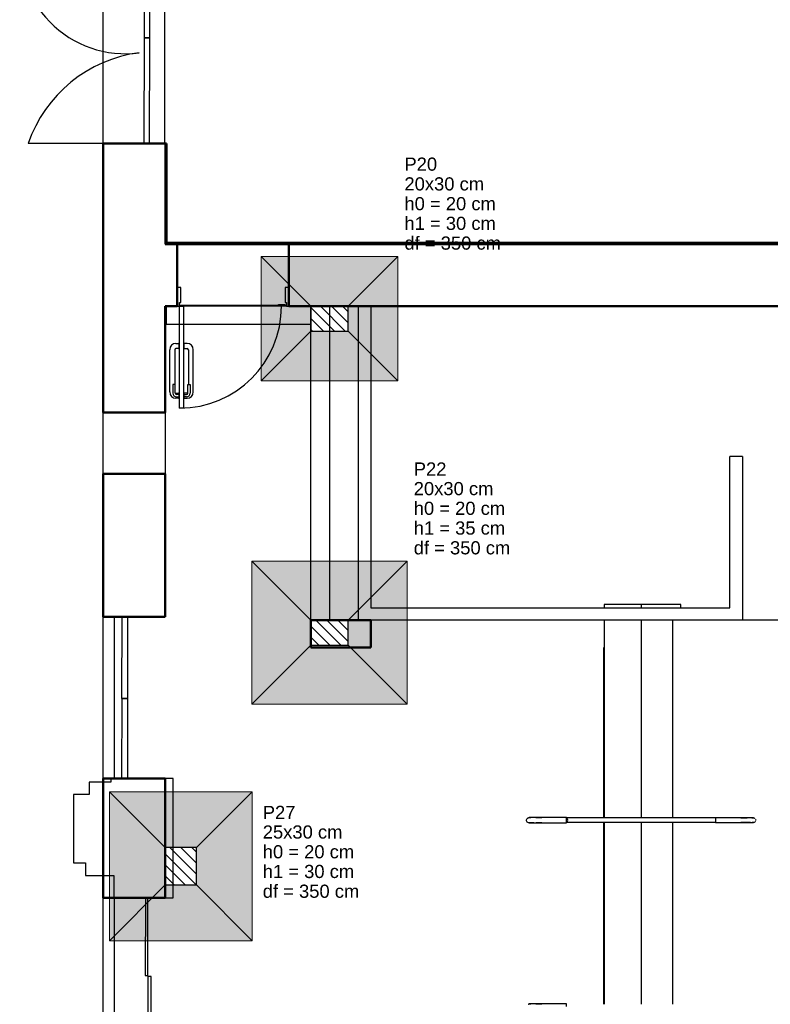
# Model space of a CAD drawing. Header units: millimetres. Extents: x 0 to 119, y 0 to 84.
# Tile 4 of 13: x 23 to 35, y 46 to 62. Entities that reach past the tile are written whole.
import ezdxf

# ---------------------------------------------------------------- set-up
doc = ezdxf.new("R2010")
doc.units = ezdxf.units.MM
doc.header["$MEASUREMENT"] = 0
doc.linetypes.add('NULL', pattern=[0])
doc.layers.add('BASE', color=9, linetype='Continuous')
for name, color, linetype, lineweight in [('LC-Hachuras das sapatas', 43, 'Continuous', 5), ('LC-Hachuras dos pilares', 9, 'Continuous', 5), ('LC-Seção das fundações', 7, 'Continuous', 5), ('LC-Seção dos pilares', 4, 'Continuous', 30), ('LC-Textos', 3, 'Continuous', 20)]:
    doc.layers.add(name, color=color, linetype=linetype, lineweight=lineweight)
doc.styles.add('Arial', font='txt')

msp = doc.modelspace()

# ---------------------------------------------------------------- hatches: boundary and pattern name
at = {"layer": 'LC-Hachuras das sapatas', "linetype": 'Continuous'}
h = msp.add_hatch(color=43, dxfattribs=at)
h.paths.add_polyline_path([(28.72, 56.002), (28.72, 58.002), (26.52, 58.002), (26.52, 56.002), (28.72, 56.002)])
h.paths.add_polyline_path([(27.92, 56.802), (27.92, 57.202), (27.32, 57.202), (27.32, 56.802), (27.92, 56.802)], flags=0)
h = msp.add_hatch(color=43, dxfattribs=at)
h.paths.add_polyline_path([(28.87, 50.799), (28.87, 53.099), (26.37, 53.099), (26.37, 50.799), (28.87, 50.799)])
h.paths.add_polyline_path([(27.92, 51.749), (27.92, 52.149), (27.32, 52.149), (27.32, 51.749), (27.92, 51.749)], flags=0)
h = msp.add_hatch(color=43, dxfattribs=at)
h.paths.add_polyline_path([(24.076, 46.989), (26.376, 46.989), (26.376, 49.389), (24.076, 49.389), (24.076, 46.989)])
h.paths.add_polyline_path([(24.976, 47.889), (25.476, 47.889), (25.476, 48.489), (24.976, 48.489), (24.976, 47.889)], flags=0)
at = {"layer": 'LC-Hachuras dos pilares', "linetype": 'Continuous'}
h = msp.add_hatch(dxfattribs=at)
h.set_pattern_fill('ANSI31', color=9, angle=90, style=0)
h.paths.add_polyline_path([(27.92, 56.802), (27.92, 57.202), (27.32, 57.202), (27.32, 56.802), (27.92, 56.802)])
h = msp.add_hatch(dxfattribs=at)
h.set_pattern_fill('ANSI31', color=9, angle=90, style=0)
h.paths.add_polyline_path([(27.92, 51.749), (27.92, 52.149), (27.32, 52.149), (27.32, 51.749), (27.92, 51.749)])
h = msp.add_hatch(dxfattribs=at)
h.set_pattern_fill('ANSI31', color=9, angle=90, style=0)
h.paths.add_polyline_path([(24.976, 47.889), (25.476, 47.889), (25.476, 48.489), (24.976, 48.489), (24.976, 47.889)])

# ---------------------------------------------------------------- linework, layer by layer
at = {"layer": 'BASE'}
for p, q in [((23.976, 59.822), (23.976, 63.162)), ((24.636, 63.163), (24.634, 61.52)), ((24.725, 61.52), (24.727, 63.162)), ((24.965, 63.162), (24.965, 59.822)), ((24.634, 61.519), (24.632, 59.823)), ((24.634, 61.52), (24.725, 61.52)), ((24.726, 61.519), (24.634, 61.519)), ((24.724, 59.822), (24.726, 61.519)), ((24.632, 59.823), (24.724, 59.822)), ((24.976, 58.202), (24.976, 59.822)), ((24.973, 59.602), (24.973, 58.202)), ((24.973, 58.202), (26.373, 58.202)), ((25.227, 57.502), (25.167, 57.502)), ((25.227, 57.262), (25.227, 57.502)), ((26.967, 57.502), (26.907, 57.502)), ((26.907, 57.502), (26.907, 57.262)), ((25.207, 57.202), (25.207, 57.262)), ((25.207, 57.262), (25.227, 57.262)), ((26.797, 57.211), (25.207, 57.211)), ((26.797, 57.229), (26.907, 57.229)), ((26.797, 57.202), (26.797, 57.229)), ((26.907, 57.262), (26.927, 57.262)), ((26.907, 57.202), (26.907, 57.229)), ((26.927, 57.211), (26.907, 57.211)), ((26.927, 57.262), (26.927, 57.202)), ((24.997, 56.911), (24.997, 57.202)), ((25.167, 57.202), (25.207, 57.202)), ((26.797, 57.202), (25.207, 57.202)), ((25.207, 57.202), (25.267, 57.202)), ((25.207, 55.562), (25.207, 57.202)), ((25.267, 57.202), (25.267, 55.562)), ((26.907, 57.202), (26.797, 57.202)), ((26.927, 57.202), (26.907, 57.202)), ((26.927, 57.202), (26.967, 57.202)), ((27.317, 52.149), (27.317, 57.202)), ((27.317, 56.911), (27.317, 57.202)), ((27.617, 57.202), (27.617, 52.149)), ((28.087, 52.149), (28.087, 57.202)), ((28.287, 57.202), (28.287, 52.349)), ((24.997, 56.911), (27.317, 56.911)), ((25.147, 56.602), (25.197, 56.602)), ((25.197, 56.612), (25.207, 56.612)), ((25.197, 56.512), (25.197, 56.612)), ((25.277, 56.612), (25.267, 56.612)), ((25.277, 56.512), (25.277, 56.612)), ((25.327, 56.602), (25.277, 56.602)), ((25.047, 55.822), (25.047, 56.502)), ((25.127, 56.502), (25.127, 55.942)), ((25.197, 56.522), (25.147, 56.522)), ((25.207, 56.512), (25.197, 56.512)), ((25.267, 56.512), (25.277, 56.512)), ((25.277, 56.522), (25.327, 56.522)), ((25.347, 56.502), (25.347, 55.942)), ((25.427, 55.822), (25.427, 56.502)), ((25.097, 55.942), (25.097, 55.802)), ((25.137, 55.942), (25.097, 55.942)), ((25.137, 55.802), (25.137, 55.942)), ((25.337, 55.802), (25.337, 55.942)), ((25.337, 55.942), (25.377, 55.942)), ((25.377, 55.942), (25.377, 55.802)), ((25.147, 55.802), (25.197, 55.802)), ((25.197, 55.782), (25.157, 55.782)), ((25.197, 55.812), (25.207, 55.812)), ((25.197, 55.712), (25.197, 55.812)), ((25.277, 55.812), (25.267, 55.812)), ((25.277, 55.712), (25.277, 55.812)), ((25.327, 55.802), (25.277, 55.802)), ((25.277, 55.782), (25.317, 55.782)), ((25.197, 55.722), (25.147, 55.722)), ((25.157, 55.742), (25.197, 55.742)), ((25.207, 55.712), (25.197, 55.712)), ((25.267, 55.712), (25.277, 55.712)), ((25.317, 55.742), (25.277, 55.742)), ((25.277, 55.722), (25.327, 55.722)), ((23.976, 54.502), (23.976, 55.492)), ((24.976, 55.492), (24.976, 54.502)), ((25.267, 55.562), (25.207, 55.562)), ((34.067, 52.349), (34.067, 54.785)), ((34.267, 54.785), (34.067, 54.785)), ((34.267, 54.785), (34.267, 52.149)), ((28.287, 52.349), (34.067, 52.349)), ((33.278, 52.402), (32.042, 52.402)), ((32.042, 52.402), (32.042, 52.349)), ((32.637, 52.402), (32.637, 52.349)), ((33.278, 52.349), (33.278, 52.402)), ((23.976, 49.602), (23.976, 52.202)), ((24.155, 52.202), (24.155, 49.602)), ((24.274, 52.202), (24.273, 50.886)), ((24.374, 52.202), (24.274, 52.202)), ((24.373, 50.886), (24.374, 52.202)), ((34.267, 52.149), (28.287, 52.149)), ((32.042, 52.149), (32.042, 48.967)), ((32.637, 52.149), (32.637, 48.967)), ((33.142, 52.149), (33.142, 48.967)), ((36.378, 52.149), (34.267, 52.149)), ((32.037, 48.967), (32.037, 51.709)), ((32.037, 51.709), (32.042, 51.709)), ((24.274, 50.886), (24.273, 49.599)), ((24.273, 50.886), (24.373, 50.886)), ((24.374, 50.886), (24.274, 50.886)), ((24.373, 49.599), (24.374, 50.886)), ((24.099, 49.542), (23.75, 49.542)), ((23.75, 49.542), (23.75, 49.342)), ((25.102, 49.599), (24.099, 49.599)), ((24.099, 49.599), (24.099, 49.542)), ((24.273, 49.599), (24.373, 49.599)), ((25.102, 47.679), (25.102, 49.599)), ((23.497, 49.342), (23.497, 48.242)), ((23.75, 49.342), (23.497, 49.342)), ((31.437, 48.973), (31.04, 48.973)), ((31.437, 48.929), (31.437, 48.973)), ((31.492, 48.967), (31.437, 48.967)), ((31.437, 48.891), (31.437, 48.967)), ((31.492, 48.967), (31.437, 48.967)), ((32.592, 48.967), (31.492, 48.967)), ((33.837, 48.967), (32.592, 48.967)), ((33.837, 48.967), (33.837, 48.891)), ((34.243, 48.967), (33.837, 48.967)), ((31.04, 48.885), (31.437, 48.885)), ((31.437, 48.885), (31.437, 48.929)), ((31.492, 48.891), (31.437, 48.891)), ((31.492, 48.891), (31.437, 48.891)), ((32.592, 48.891), (31.492, 48.891)), ((32.037, 45.967), (32.037, 48.891)), ((32.042, 48.891), (32.042, 45.967)), ((33.837, 48.891), (32.592, 48.891)), ((32.637, 48.891), (32.637, 45.967)), ((33.142, 48.891), (33.142, 45.967)), ((33.837, 48.891), (34.243, 48.891)), ((34.469, 48.959), (34.47, 48.958)), ((34.477, 48.906), (34.476, 48.905)), ((34.481, 48.944), (34.482, 48.942)), ((34.482, 48.915), (34.481, 48.914)), ((34.484, 48.924), (34.484, 48.923)), ((23.497, 48.242), (23.691, 48.242)), ((23.691, 48.242), (23.691, 48.042)), ((23.691, 48.042), (24.146, 48.042)), ((24.146, 48.042), (24.146, 47.679)), ((23.976, 41.102), (23.976, 47.678)), ((24.146, 47.679), (25.102, 47.679)), ((24.155, 47.678), (24.155, 41.102)), ((24.655, 47.678), (24.653, 46.432)), ((24.697, 47.678), (24.655, 47.678)), ((24.695, 46.432), (24.697, 47.678)), ((24.653, 46.432), (24.695, 46.432)), ((24.696, 46.415), (24.693, 44.06)), ((24.747, 46.415), (24.696, 46.415)), ((24.744, 44.06), (24.747, 46.415)), ((31.437, 45.973), (31.04, 45.973)), ((31.437, 45.929), (31.437, 45.973))]:
    msp.add_line(p, q, dxfattribs=at)
at = {"layer": 'BASE', "lineweight": 25}
msp.add_line((24.561, 59.822), (22.768, 59.822), dxfattribs=at)
at = {"layer": 'BASE', "lineweight": 50}
for p, q in [((24.996, 59.822), (23.976, 59.822)), ((23.976, 59.822), (23.976, 55.492)), ((24.996, 58.222), (24.996, 59.822)), ((24.976, 58.202), (36.358, 58.202)), ((36.378, 58.222), (24.996, 58.222)), ((25.167, 57.202), (25.167, 58.202)), ((26.967, 58.202), (26.967, 57.202)), ((24.976, 57.202), (25.167, 57.202)), ((24.976, 55.492), (24.976, 57.202)), ((26.967, 57.202), (38.117, 57.202)), ((23.976, 55.492), (24.976, 55.492)), ((24.976, 54.502), (23.976, 54.502)), ((23.976, 54.502), (23.976, 52.202)), ((24.976, 52.202), (24.976, 54.502)), ((23.976, 52.202), (24.976, 52.202)), ((27.317, 52.149), (27.317, 51.709)), ((28.287, 52.149), (27.317, 52.149)), ((28.287, 51.709), (28.287, 52.149)), ((27.317, 51.709), (28.287, 51.709)), ((24.976, 49.602), (23.976, 49.602)), ((23.976, 49.602), (23.976, 47.678)), ((24.976, 47.678), (24.976, 49.602)), ((23.976, 47.678), (24.976, 47.678))]:
    msp.add_line(p, q, dxfattribs=at)
at = {"layer": 'BASE'}
for points in [[(30.818, 48.968), (30.819, 48.969), (30.821, 48.97), (30.822, 48.97), (30.824, 48.971), (30.826, 48.971), (30.828, 48.972), (30.829, 48.972), (30.831, 48.972), (30.833, 48.973), (30.835, 48.973), (30.836, 48.973), (30.837, 48.973)], [(30.837, 48.973), (30.837, 48.973), (30.837, 48.973), (30.838, 48.973), (30.839, 48.973), (30.841, 48.973), (30.843, 48.973), (30.845, 48.973), (30.847, 48.973), (30.85, 48.973), (30.853, 48.973), (30.856, 48.973), (30.86, 48.973), (30.862, 48.973)], [(31.04, 48.973), (31.032, 48.973), (31.024, 48.973), (31.016, 48.973), (31.008, 48.973), (31, 48.973), (30.992, 48.973), (30.984, 48.973), (30.976, 48.973), (30.968, 48.973), (30.961, 48.973), (30.953, 48.973), (30.946, 48.973), (30.939, 48.973), (30.932, 48.973), (30.925, 48.973), (30.919, 48.973), (30.912, 48.973), (30.906, 48.973), (30.9, 48.973), (30.894, 48.973), (30.889, 48.973), (30.883, 48.973), (30.878, 48.973), (30.873, 48.973), (30.869, 48.973), (30.865, 48.973), (30.861, 48.973), (30.857, 48.973), (30.854, 48.973), (30.851, 48.973), (30.848, 48.973), (30.845, 48.973), (30.843, 48.973), (30.841, 48.973), (30.84, 48.973), (30.838, 48.973), (30.838, 48.973), (30.837, 48.973), (30.837, 48.973), (30.837, 48.973)], [(30.941, 48.973), (30.944, 48.973), (30.951, 48.973), (30.959, 48.973), (30.966, 48.973), (30.974, 48.973), (30.982, 48.973), (30.99, 48.973), (30.997, 48.973), (31.005, 48.973), (31.013, 48.973), (31.022, 48.973), (31.03, 48.973), (31.038, 48.973), (31.04, 48.973)], [(34.446, 48.967), (34.446, 48.967), (34.446, 48.967), (34.445, 48.967), (34.444, 48.967), (34.442, 48.967), (34.441, 48.967), (34.438, 48.967), (34.436, 48.967), (34.433, 48.967), (34.43, 48.967), (34.427, 48.967), (34.423, 48.967), (34.419, 48.967), (34.415, 48.967), (34.411, 48.967), (34.406, 48.967), (34.401, 48.967), (34.396, 48.967), (34.39, 48.967), (34.385, 48.967), (34.379, 48.967), (34.373, 48.967), (34.366, 48.967), (34.36, 48.967), (34.353, 48.967), (34.346, 48.967), (34.339, 48.967), (34.332, 48.967), (34.324, 48.967), (34.317, 48.967), (34.309, 48.967), (34.301, 48.967), (34.294, 48.967), (34.286, 48.967), (34.278, 48.967), (34.27, 48.967), (34.262, 48.967), (34.253, 48.967), (34.245, 48.967), (34.243, 48.967)], [(34.243, 48.967), (34.251, 48.967), (34.259, 48.967), (34.267, 48.967), (34.276, 48.967), (34.284, 48.967), (34.291, 48.967), (34.299, 48.967), (34.307, 48.967), (34.315, 48.967), (34.322, 48.967), (34.33, 48.967), (34.337, 48.967), (34.342, 48.967)], [(34.422, 48.967), (34.426, 48.967), (34.429, 48.967), (34.433, 48.967), (34.435, 48.967), (34.438, 48.967), (34.44, 48.967), (34.442, 48.967), (34.443, 48.967), (34.445, 48.967), (34.446, 48.967), (34.446, 48.967), (34.446, 48.967), (34.446, 48.967)], [(34.446, 48.967), (34.448, 48.967), (34.449, 48.967), (34.451, 48.967), (34.452, 48.966), (34.454, 48.966), (34.455, 48.966), (34.457, 48.965), (34.458, 48.965), (34.46, 48.964), (34.461, 48.964), (34.463, 48.963)], [(30.793, 48.929), (30.793, 48.93), (30.793, 48.932), (30.793, 48.934), (30.793, 48.936), (30.794, 48.937)], [(30.794, 48.919), (30.793, 48.921), (30.793, 48.923), (30.793, 48.925), (30.793, 48.926), (30.793, 48.928)], [(30.795, 48.943), (30.796, 48.944), (30.796, 48.946), (30.797, 48.947), (30.798, 48.949)], [(30.797, 48.91), (30.796, 48.911), (30.796, 48.913), (30.795, 48.914)], [(30.8, 48.954), (30.801, 48.955), (30.803, 48.956), (30.804, 48.958)], [(30.804, 48.899), (30.803, 48.901), (30.802, 48.902), (30.801, 48.903), (30.8, 48.905)], [(30.807, 48.961), (30.809, 48.963), (30.81, 48.964), (30.812, 48.965), (30.813, 48.966)], [(30.812, 48.892), (30.81, 48.893), (30.809, 48.894), (30.808, 48.896)], [(30.837, 48.885), (30.835, 48.885), (30.833, 48.885), (30.831, 48.885), (30.83, 48.885), (30.828, 48.886), (30.826, 48.886), (30.825, 48.886), (30.823, 48.887), (30.821, 48.888), (30.82, 48.888), (30.818, 48.889), (30.816, 48.89)], [(30.91, 48.885), (30.906, 48.885), (30.9, 48.885), (30.894, 48.885), (30.889, 48.885), (30.883, 48.885), (30.878, 48.885), (30.873, 48.885), (30.869, 48.885), (30.865, 48.885), (30.861, 48.885), (30.857, 48.885), (30.854, 48.885), (30.851, 48.885), (30.848, 48.885), (30.845, 48.885), (30.843, 48.885), (30.841, 48.885), (30.84, 48.885), (30.838, 48.885), (30.838, 48.885), (30.837, 48.885), (30.837, 48.885), (30.837, 48.885)], [(30.837, 48.885), (30.837, 48.885), (30.837, 48.885), (30.838, 48.885), (30.839, 48.885), (30.841, 48.885), (30.843, 48.885), (30.845, 48.885), (30.847, 48.885), (30.85, 48.885), (30.853, 48.885), (30.856, 48.885), (30.86, 48.885), (30.864, 48.885), (30.868, 48.885), (30.872, 48.885), (30.877, 48.885), (30.882, 48.885), (30.887, 48.885), (30.893, 48.885), (30.898, 48.885), (30.904, 48.885), (30.91, 48.885), (30.917, 48.885), (30.923, 48.885), (30.93, 48.885), (30.937, 48.885), (30.944, 48.885), (30.951, 48.885), (30.959, 48.885), (30.966, 48.885), (30.974, 48.885), (30.982, 48.885), (30.99, 48.885), (30.997, 48.885), (31.005, 48.885), (31.013, 48.885), (31.022, 48.885), (31.03, 48.885), (31.038, 48.885), (31.04, 48.885)], [(31.04, 48.885), (31.032, 48.885), (31.024, 48.885), (31.016, 48.885), (31.008, 48.885), (31, 48.885), (30.992, 48.885), (30.984, 48.885), (30.976, 48.885), (30.968, 48.885), (30.961, 48.885), (30.953, 48.885), (30.946, 48.885)], [(34.243, 48.891), (34.251, 48.891), (34.259, 48.891), (34.267, 48.891), (34.276, 48.891), (34.284, 48.891), (34.291, 48.891), (34.299, 48.891), (34.307, 48.891), (34.315, 48.891), (34.322, 48.891), (34.33, 48.891), (34.337, 48.891), (34.344, 48.891), (34.351, 48.891), (34.358, 48.891), (34.365, 48.891), (34.371, 48.891), (34.377, 48.891), (34.383, 48.891), (34.389, 48.891), (34.394, 48.891), (34.4, 48.891), (34.405, 48.891), (34.41, 48.891), (34.414, 48.891), (34.418, 48.891), (34.422, 48.891), (34.426, 48.891), (34.429, 48.891), (34.433, 48.891), (34.435, 48.891), (34.438, 48.891), (34.44, 48.891), (34.442, 48.891), (34.443, 48.891), (34.445, 48.891), (34.446, 48.891), (34.446, 48.891), (34.446, 48.891), (34.446, 48.891)], [(34.385, 48.891), (34.379, 48.891), (34.373, 48.891), (34.366, 48.891), (34.36, 48.891), (34.353, 48.891), (34.346, 48.891), (34.339, 48.891), (34.332, 48.891), (34.324, 48.891), (34.317, 48.891), (34.309, 48.891), (34.301, 48.891), (34.294, 48.891), (34.286, 48.891), (34.278, 48.891), (34.27, 48.891), (34.262, 48.891), (34.253, 48.891), (34.245, 48.891), (34.243, 48.891)], [(34.399, 48.891), (34.396, 48.891), (34.39, 48.891), (34.386, 48.891)], [(34.446, 48.891), (34.446, 48.891), (34.446, 48.891), (34.445, 48.891), (34.444, 48.891), (34.442, 48.891), (34.441, 48.891), (34.438, 48.891), (34.436, 48.891), (34.433, 48.891), (34.43, 48.891), (34.427, 48.891), (34.423, 48.891)], [(34.462, 48.894), (34.46, 48.893), (34.459, 48.893), (34.457, 48.892), (34.456, 48.892), (34.454, 48.891), (34.453, 48.891), (34.451, 48.891), (34.45, 48.891), (34.448, 48.891), (34.447, 48.891), (34.446, 48.891)], [(34.471, 48.899), (34.469, 48.898), (34.468, 48.897)], [(34.476, 48.953), (34.477, 48.952), (34.478, 48.951)], [(34.484, 48.935), (34.484, 48.934), (34.484, 48.932)], [(30.818, 45.968), (30.819, 45.969), (30.821, 45.97), (30.822, 45.97), (30.824, 45.971), (30.826, 45.971), (30.828, 45.972), (30.829, 45.972), (30.831, 45.972), (30.833, 45.973), (30.835, 45.973), (30.836, 45.973), (30.837, 45.973)], [(30.837, 45.973), (30.837, 45.973), (30.837, 45.973), (30.838, 45.973), (30.839, 45.973), (30.841, 45.973), (30.843, 45.973), (30.845, 45.973), (30.847, 45.973), (30.85, 45.973), (30.853, 45.973), (30.856, 45.973), (30.86, 45.973), (30.862, 45.973)], [(31.04, 45.973), (31.032, 45.973), (31.024, 45.973), (31.016, 45.973), (31.008, 45.973), (31, 45.973), (30.992, 45.973), (30.984, 45.973), (30.976, 45.973), (30.968, 45.973), (30.961, 45.973), (30.953, 45.973), (30.946, 45.973), (30.939, 45.973), (30.932, 45.973), (30.925, 45.973), (30.919, 45.973), (30.912, 45.973), (30.906, 45.973), (30.9, 45.973), (30.894, 45.973), (30.889, 45.973), (30.883, 45.973), (30.878, 45.973), (30.873, 45.973), (30.869, 45.973), (30.865, 45.973), (30.861, 45.973), (30.857, 45.973), (30.854, 45.973), (30.851, 45.973), (30.848, 45.973), (30.845, 45.973), (30.843, 45.973), (30.841, 45.973), (30.84, 45.973), (30.838, 45.973), (30.838, 45.973), (30.837, 45.973), (30.837, 45.973), (30.837, 45.973)], [(30.941, 45.973), (30.944, 45.973), (30.951, 45.973), (30.959, 45.973), (30.966, 45.973), (30.974, 45.973), (30.982, 45.973), (30.99, 45.973), (30.997, 45.973), (31.005, 45.973), (31.013, 45.973), (31.022, 45.973), (31.03, 45.973), (31.038, 45.973), (31.04, 45.973)]]:
    msp.add_lwpolyline(points, dxfattribs=at)
at = {"layer": 'BASE', "lineweight": 25}
for centre, radius, start, end in [((24.334, 62.969), 1.703, 171.0457, 277.5407), ((24.846, 59.101), 2.2, 97.5407, 160.8422)]:
    msp.add_arc(centre, radius, start, end, dxfattribs=at)
at = {"layer": 'BASE'}
for centre, radius, start, end in [((25.207, 57.202), 1.64, 270, 0), ((25.147, 56.502), 0.1, 90, 180), ((25.327, 56.502), 0.1, 0, 90), ((25.147, 56.502), 0.02, 90, 180), ((25.327, 56.502), 0.02, 0, 90), ((25.147, 55.822), 0.1, 180, 270), ((25.157, 55.802), 0.06, 180, 270), ((25.147, 55.822), 0.02, 240, 270), ((25.157, 55.802), 0.02, 180, 270), ((25.317, 55.802), 0.02, 270, 0), ((25.317, 55.802), 0.06, 270, 360), ((25.327, 55.822), 0.1, 270, 0), ((25.327, 55.822), 0.02, 270, 300), ((31.437, 48.929), 0.022, 270, 90)]:
    msp.add_arc(centre, radius, start, end, dxfattribs=at)
at = {"layer": 'LC-Seção das fundações'}
for p, q in [((26.52, 58.002), (27.32, 57.202)), ((28.72, 58.002), (27.92, 57.202)), ((26.52, 56.002), (27.32, 56.802)), ((28.72, 56.002), (27.92, 56.802)), ((28.72, 56.002), (27.92, 56.802)), ((26.37, 53.099), (27.32, 52.149)), ((28.87, 53.099), (27.92, 52.149)), ((26.37, 50.799), (27.32, 51.749)), ((28.87, 50.799), (27.92, 51.749)), ((28.87, 50.799), (27.92, 51.749)), ((24.076, 49.389), (24.976, 48.489)), ((26.376, 49.389), (25.476, 48.489)), ((24.076, 46.989), (24.976, 47.889)), ((24.076, 46.989), (24.976, 47.889)), ((26.376, 46.989), (25.476, 47.889))]:
    msp.add_line(p, q, dxfattribs=at)
for points in [[(28.72, 56.002), (28.72, 58.002), (26.52, 58.002), (26.52, 56.002), (28.72, 56.002)], [(28.87, 50.799), (28.87, 53.099), (26.37, 53.099), (26.37, 50.799), (28.87, 50.799)], [(24.076, 46.989), (26.376, 46.989), (26.376, 49.389), (24.076, 49.389), (24.076, 46.989)]]:
    msp.add_lwpolyline(points, close=True, dxfattribs=at)
at = {"layer": 'LC-Seção dos pilares'}
for points in [[(27.92, 56.802), (27.92, 57.202), (27.32, 57.202), (27.32, 56.802), (27.92, 56.802)], [(27.92, 51.749), (27.92, 52.149), (27.32, 52.149), (27.32, 51.749), (27.92, 51.749)], [(24.976, 47.889), (25.476, 47.889), (25.476, 48.489), (24.976, 48.489), (24.976, 47.889)]]:
    msp.add_lwpolyline(points, close=True, dxfattribs=at)

# ---------------------------------------------------------------- texts
at = {"layer": 'LC-Textos', "linetype": 'NULL', "char_height": 0.2118, "attachment_point": 7, "line_spacing_factor": 0.798, "style": 'Arial'}
for s, insert, width in [('P20', (28.826, 59.38), 1.03199), ('20x30 cm', (28.826, 59.062), 2.51456), ('h0 = 20 cm', (28.826, 58.744), 2.88556), ('h1 = 30 cm', (28.826, 58.427), 2.88556), ('df = 350 cm', (28.826, 58.109), 3.0467), ('P22', (28.976, 54.476), 1.03199), ('20x30 cm', (28.976, 54.158), 2.51456), ('h0 = 20 cm', (28.976, 53.841), 2.88556), ('h1 = 35 cm', (28.976, 53.523), 2.88556), ('df = 350 cm', (28.976, 53.205), 3.0467), ('P27', (26.545, 48.949), 1.03199), ('25x30 cm', (26.545, 48.631), 2.51456), ('h0 = 20 cm', (26.545, 48.313), 2.88556), ('h1 = 30 cm', (26.545, 47.996), 2.88556), ('df = 350 cm', (26.545, 47.678), 3.0467)]:
    msp.add_mtext(s, dxfattribs=dict(at, insert=insert, width=width))

doc.saveas('drawing.dxf')
